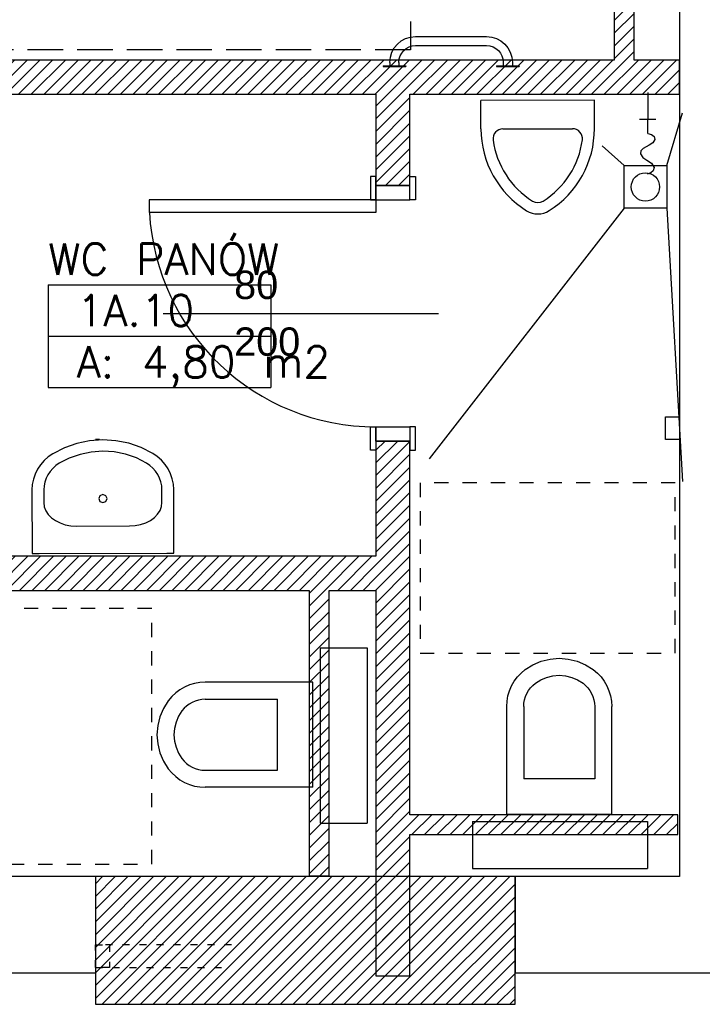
# Model space of a CAD drawing. Header units: inches. Extents: x 18487 to 24863, y 1480 to 5771.
# Tile 12 of 51: x 21890 to 22130, y 2194 to 2541. Entities that reach past the tile are written whole.
import ezdxf
from ezdxf.enums import TextEntityAlignment as Align

# ---------------------------------------------------------------- set-up
doc = ezdxf.new("R2010")
doc.units = ezdxf.units.IN
doc.header["$MEASUREMENT"] = 0
for name, pattern in [('bulthaup dashed', [10, 5, -5]), ('Przer. długie kreski kopia', [17.5, 12.5, -5]), ('Przerywana', [6, 2.5, -3.5])]:
    doc.linetypes.add(name, pattern=pattern)
for name, color, linetype in [('_T meble', 7, 'Continuous'), ('_T sanitarne', 7, 'Continuous'), ('_T sciany', 7, 'Continuous'), ('AA_PRZ_SCIANY_030', 7, 'Continuous'), ('AA_STOLARKA DRZW_009', 7, 'Continuous'), ('ArchiCAD', 7, 'Continuous'), ('PROJ wyposaż sanit', 7, 'Continuous'), ('Window-Door Markers', 7, 'Continuous')]:
    doc.layers.add(name, color=color, linetype=linetype)
doc.styles.add('GENERATED_STYLE_16', font='txt')
doc.styles.add('GENERATED_STYLE_17', font='arial.ttf')
doc.styles.get("Standard").update_dxf_attribs({"font": 'txt', "bigfont": 'BIGFONT.SHX'})
pattern_1 = [(45, (0, 0), (-2.24506403, 2.24506403), [])]

# ---------------------------------------------------------------- blocks, each defined once
blk = doc.blocks.new('WC PANÓW_1A.10_171', base_point=(21938.92, 2438.07))
at = {"layer": '_T sciany', "color": 160, "linetype": 'Continuous'}
for p, q in [((21899.69, 2447.13), (21899.69, 2410.9)), ((21899.69, 2447.13), (21978.15, 2447.13)), ((21978.15, 2447.13), (21978.15, 2410.9)), ((21899.69, 2429.01), (21978.15, 2429.01)), ((21899.69, 2410.9), (21978.15, 2410.9))]:
    blk.add_line(p, q, dxfattribs=at)
at = {"color": 0}
for tag in ['floor_f', 'ROOM_PERIM', 'ROOM_WALLS_SURF', 'ROOM_DOORS_SURF', 'ROOM_WINDS_SURF', 'ROOM_BASELEV', 'ROOM_HEIGHT', 'ROOM_NET_AREA', 'ROOM_REDUCED_AREA', 'ROOM_CALC_AREA', 'ROOM_VOLUME']:
    blk.add_attdef(tag, text='', height=200, dxfattribs=at).set_placement((21938.92, 2380.93), align=Align.BOTTOM_LEFT)
at = {"layer": '_T sciany', "color": 160}
for tag, p in [('ROOM_NAME', (21899.69, 2461.69)), ('ROOM_NUMBER', (21909.69, 2443.57)), ('ROOM_AREA', (21909.69, 2425.46))]:
    blk.add_attdef(tag, text='', height=11, dxfattribs=at).set_placement(p, align=Align.TOP_LEFT)
blk = doc.blocks.new('SLAB_19', base_point=(21877.41, 2529.91))
at = {"layer": '_T meble', "color": 161, "linetype": 'Przer. długie kreski kopia'}
blk.add_lwpolyline([(21877.41, 2529.91), (21877.41, 2679.91), (22027.41, 2679.91), (22027.41, 2529.91)], close=True, dxfattribs=at)
blk = doc.blocks.new('WALL_4', base_point=(22122.3, 2520.3))
at = {"layer": '_T sciany'}
h = blk.add_hatch(dxfattribs=at)
h.set_pattern_fill('ANSI31', color=5, style=0, pattern_type=2)
h.set_pattern_definition(pattern_1)
h.paths.add_polyline_path([(22122.3, 2526.3), (21875.3, 2526.3), (21875.3, 2514.3), (22122.3, 2514.3)], flags=0)
at = {"layer": '_T sciany', "color": 5, "linetype": 'Continuous'}
for p, q in [((22099.27, 2526.3), (21875.3, 2526.3)), ((22122.3, 2526.3), (22106.27, 2526.3)), ((22122.3, 2514.3), (22122.3, 2526.3)), ((21875.3, 2514.3), (22015.22, 2514.3)), ((22027.22, 2514.3), (22122.3, 2514.3))]:
    blk.add_line(p, q, dxfattribs=at)
blk = doc.blocks.new('WALL_603', base_point=(22021.22, 2345.46))
at = {"layer": '_T sciany'}
h = blk.add_hatch(dxfattribs=at)
h.set_pattern_fill('ANSI31', color=5, style=0, pattern_type=2)
h.set_pattern_definition(pattern_1)
h.paths.add_polyline_path([(22015.22, 2351.46), (21875.3, 2351.46), (21875.3, 2339.46), (22015.22, 2339.46)], flags=0)
at = {"layer": '_T sciany', "color": 5, "linetype": 'Continuous'}
for p, q in [((22015.22, 2351.46), (21875.3, 2351.46)), ((21875.3, 2339.46), (21991.68, 2339.46)), ((21998.68, 2339.46), (22015.22, 2339.46))]:
    blk.add_line(p, q, dxfattribs=at)
blk = doc.blocks.new('WALL_625', base_point=(22021.22, 2256.86))
at = {"layer": '_T sciany'}
h = blk.add_hatch(dxfattribs=at)
h.set_pattern_fill('ANSI31', color=5, style=0, pattern_type=2)
h.set_pattern_definition(pattern_1)
h.paths.add_polyline_path([(22027.22, 2253.36), (22121.67, 2253.36), (22121.67, 2260.36), (22027.22, 2260.36)], flags=0)
at = {"layer": '_T sciany', "color": 5, "linetype": 'Continuous'}
for p, q in [((22121.67, 2260.36), (22027.22, 2260.36)), ((22121.67, 2253.36), (22121.67, 2260.36)), ((22027.22, 2253.36), (22121.67, 2253.36))]:
    blk.add_line(p, q, dxfattribs=at)
blk = doc.blocks.new('WALL_655', base_point=(22102.77, 2734.07))
at = {"layer": '_T sciany'}
h = blk.add_hatch(dxfattribs=at)
h.set_pattern_fill('ANSI31', color=5, style=0, pattern_type=2)
h.set_pattern_definition(pattern_1)
h.paths.add_polyline_path([(22099.27, 2734.07), (22099.27, 2526.3), (22106.27, 2526.3), (22106.27, 2734.07)], flags=0)
at = {"layer": '_T sciany', "color": 5, "linetype": 'Continuous'}
for p, q in [((22099.27, 2734.07), (22099.27, 2526.3)), ((22106.27, 2734.07), (22099.27, 2734.07)), ((22106.27, 2526.3), (22106.27, 2734.07))]:
    blk.add_line(p, q, dxfattribs=at)
blk = doc.blocks.new('D1 -Tr 65_362')
at = {"color": 140, "linetype": 'Continuous'}
for p, q in [((40, 80), (35.555, 80)), ((35.555, 0), (35.555, 80)), ((40, 0), (40, 80)), ((-48.255, 0), (-48.255, 1.905)), ((-48.255, 1.905), (-40, 1.905)), ((-48.255, 0), (-48.255, 1.905)), ((-48.255, 1.905), (-40, 1.905)), ((-40, 0), (-48.255, 0)), ((-40, 0), (-48.255, 0)), ((-45, 0), (-40, 0)), ((-45, -12), (-45, 0)), ((-45, 0), (-40, 0)), ((-45, -12), (-45, 0)), ((-40, 1.905), (-40, 0)), ((-40, 1.905), (-40, 0)), ((-40, 0), (-40, -12)), ((-40, 0), (-40, -12)), ((40, 0), (35.555, 0)), ((48.255, 1.905), (40, 1.905)), ((40, 1.905), (40, 0)), ((48.255, 1.905), (40, 1.905)), ((40, 1.905), (40, 0)), ((45, 0), (40, 0)), ((40, 0), (40, -12)), ((40, 0), (48.255, 0)), ((45, 0), (40, 0)), ((40, 0), (40, -12)), ((40, 0), (48.255, 0)), ((45, -12), (45, 0)), ((45, -12), (45, 0)), ((48.255, 0), (48.255, 1.905)), ((48.255, 0), (48.255, 1.905)), ((-40, -12), (-48.255, -12)), ((-48.255, -12), (-48.255, -13.905)), ((-40, -12), (-48.255, -12)), ((-48.255, -12), (-48.255, -13.905)), ((-40, -12), (-45, -12)), ((-40, -12), (-45, -12)), ((-40, -13.905), (-40, -12)), ((-40, -13.905), (-40, -12)), ((40, -12), (45, -12)), ((40, -12), (48.255, -12)), ((40, -13.905), (40, -12)), ((40, -12), (45, -12)), ((40, -12), (48.255, -12)), ((40, -13.905), (40, -12)), ((48.255, -12), (48.255, -13.905)), ((48.255, -12), (48.255, -13.905)), ((-48.255, -13.905), (-40, -13.905)), ((-48.255, -13.905), (-40, -13.905)), ((48.255, -13.905), (40, -13.905)), ((48.255, -13.905), (40, -13.905))]:
    blk.add_line(p, q, dxfattribs=at)
blk.add_arc((40, 0), 80, 93.18023, 180, dxfattribs=at)
blk = doc.blocks.new('Window-Door Marker - 70_4785')
at = {"layer": 'ArchiCAD', "color": 140, "linetype": 'Continuous'}
blk.add_line((0, 75), (0, -22), dxfattribs=at)
blk = doc.blocks.new('WALL_666', base_point=(22021.22, 2203.57))
at = {"layer": '_T sciany'}
h = blk.add_hatch(dxfattribs=at)
h.set_pattern_fill('ANSI31', color=5, style=0, pattern_type=2)
h.set_pattern_definition(pattern_1)
h.paths.add_polyline_path([(22027.22, 2514.3), (22015.22, 2514.3), (22015.22, 2482.08), (22027.22, 2482.08)], flags=0)
h = blk.add_hatch(dxfattribs=at)
h.set_pattern_fill('ANSI31', color=5, style=0, pattern_type=2)
h.set_pattern_definition(pattern_1)
h.paths.add_polyline_path([(22027.22, 2392.08), (22015.22, 2392.08), (22015.22, 2203.57), (22027.22, 2203.57)], flags=0)
at = {"layer": '_T sciany', "color": 5, "linetype": 'Continuous'}
for p, q in [((22015.22, 2514.3), (22015.22, 2482.08)), ((22027.22, 2482.08), (22027.22, 2514.3)), ((22015.22, 2482.08), (22027.22, 2482.08)), ((22015.22, 2392.08), (22027.22, 2392.08)), ((22015.22, 2392.08), (22015.22, 2351.46)), ((22027.22, 2260.36), (22027.22, 2392.08)), ((22015.22, 2339.46), (22015.22, 2203.57)), ((22027.22, 2203.57), (22027.22, 2253.36)), ((22015.22, 2203.57), (22027.22, 2203.57))]:
    blk.add_line(p, q, dxfattribs=at)
at = {"layer": '_T sciany', "rotation": 90.00000000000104}
blk.add_blockref('D1 -Tr 65_362', (22015.22, 2437.08), dxfattribs=at)
at = {"layer": 'Window-Door Markers'}
ref = blk.add_blockref('Window-Door Marker - 70_4785', (22015.22, 2437.08), dxfattribs=dict(at, rotation=90))
ref.add_attrib('AC_WIDO_A_SIZE', '80', dxfattribs={"color": 255, "height": 10, "style": 'GENERATED_STYLE_17'}).set_placement((21965.22, 2439.12), align=Align.BOTTOM_LEFT)
ref.add_attrib('AC_WIDO_B_SIZE', '200', dxfattribs={"color": 255, "height": 10, "style": 'GENERATED_STYLE_17'}).set_placement((21965.22, 2419.12), align=Align.BOTTOM_LEFT)
blk = doc.blocks.new('WALL_670', base_point=(22021.22, 2256.86))
at = {"layer": '_T sciany'}
h = blk.add_hatch(dxfattribs=at)
h.set_pattern_fill('ANSI31', color=5, style=0, pattern_type=2)
h.set_pattern_definition(pattern_1)
h.paths.add_polyline_path([(22027.22, 2253.36), (22121.67, 2253.36), (22121.67, 2260.36), (22027.22, 2260.36)], flags=0)
at = {"layer": '_T sciany', "color": 5, "linetype": 'Continuous'}
for p, q in [((22121.67, 2260.36), (22027.22, 2260.36)), ((22121.67, 2253.36), (22121.67, 2260.36)), ((22027.22, 2253.36), (22121.67, 2253.36))]:
    blk.add_line(p, q, dxfattribs=at)
blk = doc.blocks.new('WALL_673', base_point=(21995.18, 2345.46))
at = {"layer": '_T sciany'}
h = blk.add_hatch(dxfattribs=at)
h.set_pattern_fill('ANSI31', color=5, style=0, pattern_type=2)
h.set_pattern_definition(pattern_1)
h.paths.add_polyline_path([(21991.68, 2339.46), (21991.68, 2238.89), (21998.68, 2238.89), (21998.68, 2339.46)], flags=0)
at = {"layer": '_T sciany', "color": 5, "linetype": 'Continuous'}
for p, q in [((21991.68, 2339.46), (21991.68, 2238.89)), ((21998.68, 2238.89), (21998.68, 2339.46)), ((21991.68, 2238.89), (21998.68, 2238.89))]:
    blk.add_line(p, q, dxfattribs=at)
blk = doc.blocks.new('WALL_753', base_point=(22064.3, 2193.57))
at = {"layer": '_T sciany'}
h = blk.add_hatch(dxfattribs=at)
h.set_pattern_fill('ANSI31', color=5, style=0, pattern_type=2)
h.set_pattern_definition(pattern_1)
h.paths.add_polyline_path([(22064.3, 2238.57), (21916.3, 2238.57), (21916.3, 2193.57), (22064.3, 2193.57)], flags=0)
at = {"layer": '_T sciany', "color": 5, "linetype": 'Continuous'}
for p, q in [((22064.3, 2238.57), (21916.3, 2238.57)), ((21916.3, 2238.57), (21916.3, 2193.57)), ((22064.3, 2193.57), (22064.3, 2238.57)), ((21916.3, 2193.57), (22064.3, 2193.57))]:
    blk.add_line(p, q, dxfattribs=at)
blk = doc.blocks.new('WC wall hung 1 65_3895')
at = {"layer": 'PROJ wyposaż sanit', "color": 0, "linetype": 'Continuous'}
for p, q in [((18.5, 0), (-18.5, 0)), ((18.5, 0), (18.5, -38)), ((-18.5, 0), (-18.5, -38)), ((-12.5, -38), (-12.5, -12.5)), ((12.5, -12.5), (-12.5, -12.5)), ((12.5, -38), (12.5, -12.5))]:
    blk.add_line(p, q, dxfattribs=at)
for points in [[(-18.5, -38), (-18.39, -39.88), (-18.07, -41.73), (-17.53, -43.54), (-16.79, -45.27), (-15.85, -46.9), (-14.73, -48.41), (-13.44, -49.79), (-12, -51)], [(-12.5, -38), (-12.43, -39.19), (-12.23, -40.35), (-11.89, -41.49), (-11.42, -42.58), (-10.83, -43.61), (-10.12, -44.57), (-9.31, -45.43), (-8.4, -46.2)], [(8.4, -46.2), (9.31, -45.43), (10.12, -44.57), (10.83, -43.61), (11.42, -42.58), (11.89, -41.49), (12.23, -40.35), (12.43, -39.19), (12.5, -38)], [(12, -51), (13.44, -49.79), (14.73, -48.41), (15.85, -46.9), (16.79, -45.27), (17.53, -43.54), (18.07, -41.73), (18.39, -39.88), (18.5, -38)], [(-8.4, -46.2), (-6.5, -47.4), (-4.43, -48.28), (-2.24, -48.82), (0, -49), (2.24, -48.82), (4.43, -48.28), (6.5, -47.4), (8.4, -46.2)], [(-12, -51), (-9.28, -52.72), (-6.33, -53.97), (-3.2, -54.74), (0, -55), (3.2, -54.74), (6.33, -53.97), (9.28, -52.72), (12, -51)]]:
    blk.add_lwpolyline(points, dxfattribs=at)
blk = doc.blocks.new('Urinal 2 65_4057')
at = {"layer": '_T sanitarne', "color": 0, "linetype": 'Continuous'}
for p, q in [((20, 0), (-20, 0)), ((20, -10), (20, 0)), ((-20, -10), (-20, 0)), ((-12.27, -10), (12.27, -10))]:
    blk.add_line(p, q, dxfattribs=at)
for centre, radius, start, end in [((14, -10), 34, 180, 238.1092), ((-12.27, -13.5), 3.5, 90, 187.0582), ((-14, -10), 34, 301.8908, 0), ((12.27, -13.5), 3.5, 352.9418, 90), ((14, -10), 30, 187.5275, 238.1092), ((-14, -10), 30, 301.8908, 352.4725), ((0, -32.5), 3.5, 238.1092, 301.8908), ((0, -32.5), 7.5, 238.1092, 301.8908)]:
    blk.add_arc(centre, radius, start, end, dxfattribs=at)
blk = doc.blocks.new('Basin 2 65_3907')
at = {"layer": '_T sanitarne', "color": 0, "linetype": 'Continuous'}
for p, q in [((-25, 17.92), (-25, -4.48)), ((-22.5, 17.92), (-25, 17.92)), ((22.5, 17.92), (-22.5, 17.92)), ((25, 17.92), (22.5, 17.92)), ((25, -4.48), (25, 17.92)), ((-15.08, 7.17), (-16.73, 6.34)), ((-13.27, 7.78), (-15.08, 7.17)), ((-11.33, 8.15), (-13.27, 7.78)), ((-9.33, 8.28), (-11.33, 8.15)), ((9.33, 8.28), (-9.33, 8.28)), ((11.33, 8.15), (9.33, 8.28)), ((13.27, 7.78), (11.33, 8.15)), ((15.08, 7.17), (13.27, 7.78)), ((16.73, 6.34), (15.08, 7.17)), ((-19.29, 4.14), (-20.14, 2.83)), ((-18.14, 5.32), (-19.29, 4.14)), ((-16.73, 6.34), (-18.14, 5.32)), ((18.14, 5.32), (16.73, 6.34)), ((19.29, 4.14), (18.14, 5.32)), ((20.14, 2.83), (19.29, 4.14)), ((-20.66, 1.44), (-20.83, 0)), ((-20.83, 0), (-20.83, -4.48)), ((-20.14, 2.83), (-20.66, 1.44)), ((20.66, 1.44), (20.14, 2.83)), ((20.83, 0), (20.66, 1.44)), ((20.83, -4.48), (20.83, 0))]:
    blk.add_line(p, q, dxfattribs=at)
blk.add_lwpolyline([(0, 0), (-1.03, -0.41), (-1.46, -1.4), (-1.03, -2.39), (0, -2.8), (1.03, -2.39), (1.46, -1.4), (1.03, -0.41)], close=True, dxfattribs=at)
blk.add_lwpolyline([(0, 0), (-1.03, -0.41), (-1.46, -1.4), (-1.03, -2.39), (0, -2.8), (1.03, -2.39), (1.46, -1.4), (1.03, -0.41)], close=True, dxfattribs=at)
for points in [[(-25, -4.48), (-24.87, -6.38), (-24.5, -8.25), (-23.88, -10.06), (-23.03, -11.78), (-21.96, -13.39), (-20.68, -14.85), (-19.23, -16.14), (-17.61, -17.25)], [(-20.83, -4.48), (-20.74, -5.88), (-20.47, -7.25), (-20.01, -8.58), (-19.39, -9.84), (-18.6, -11.02), (-17.66, -12.09), (-16.59, -13.04), (-15.41, -13.85)], [(15.41, -13.85), (16.59, -13.04), (17.66, -12.09), (18.6, -11.02), (19.39, -9.84), (20.01, -8.58), (20.47, -7.25), (20.74, -5.88), (20.83, -4.48)], [(17.61, -17.25), (19.23, -16.14), (20.68, -14.85), (21.96, -13.39), (23.03, -11.78), (23.88, -10.06), (24.5, -8.25), (24.87, -6.38), (25, -4.48)], [(-15.41, -13.85), (-11.83, -15.68), (-8.01, -17), (-4.05, -17.81), (0, -18.08), (4.05, -17.81), (8.01, -17), (11.83, -15.68), (15.41, -13.85)], [(-17.61, -17.25), (-13.51, -19.33), (-9.16, -20.85), (-4.62, -21.77), (0, -22.08), (4.62, -21.77), (9.16, -20.85), (13.51, -19.33), (17.61, -17.25)]]:
    blk.add_lwpolyline(points, dxfattribs=at)
blk = doc.blocks.new('WC wall hung 1 65_4129')
at = {"layer": 'PROJ wyposaż sanit', "color": 0, "linetype": 'Continuous'}
for p, q in [((18.5, 0), (-18.5, 0)), ((18.5, 0), (18.5, -38)), ((-18.5, 0), (-18.5, -38)), ((-12.5, -38), (-12.5, -12.5)), ((12.5, -12.5), (-12.5, -12.5)), ((12.5, -38), (12.5, -12.5))]:
    blk.add_line(p, q, dxfattribs=at)
for points in [[(-18.5, -38), (-18.39, -39.88), (-18.07, -41.73), (-17.53, -43.54), (-16.79, -45.27), (-15.85, -46.9), (-14.73, -48.41), (-13.44, -49.79), (-12, -51)], [(-12.5, -38), (-12.43, -39.19), (-12.23, -40.35), (-11.89, -41.49), (-11.42, -42.58), (-10.83, -43.61), (-10.12, -44.57), (-9.31, -45.43), (-8.4, -46.2)], [(8.4, -46.2), (9.31, -45.43), (10.12, -44.57), (10.83, -43.61), (11.42, -42.58), (11.89, -41.49), (12.23, -40.35), (12.43, -39.19), (12.5, -38)], [(12, -51), (13.44, -49.79), (14.73, -48.41), (15.85, -46.9), (16.79, -45.27), (17.53, -43.54), (18.07, -41.73), (18.39, -39.88), (18.5, -38)], [(-8.4, -46.2), (-6.5, -47.4), (-4.43, -48.28), (-2.24, -48.82), (0, -49), (2.24, -48.82), (4.43, -48.28), (6.5, -47.4), (8.4, -46.2)], [(-12, -51), (-9.28, -52.72), (-6.33, -53.97), (-3.2, -54.74), (0, -55), (3.2, -54.74), (6.33, -53.97), (9.28, -52.72), (12, -51)]]:
    blk.add_lwpolyline(points, dxfattribs=at)
blk = doc.blocks.new('PLN_poręcz śc 40')
at = {"layer": '_T sanitarne', "color": 0, "linetype": 'ByBlock'}
for p, q in [((-24, 0), (-16, 0)), ((-24, -0.3), (-24, 0)), ((-16, -0.3), (-16, 0)), ((16, 0), (24, 0)), ((16, -0.3), (16, 0)), ((24, -0.3), (24, 0)), ((-24, -0.3), (-16, -0.3)), ((-21.6, -1.5), (-21.6, -0.3)), ((-18.4, -1.5), (-18.4, -0.3)), ((16, -0.3), (24, -0.3)), ((18.4, -1.5), (18.4, -0.3)), ((21.6, -1.5), (21.6, -0.3)), ((-12.5, -7.4), (12.5, -7.4)), ((-12.5, -10.6), (12.5, -10.6))]:
    blk.add_line(p, q, dxfattribs=at)
for centre, radius, start, end in [((-12.5, -1.5), 9.1, 180, 270), ((-12.5, -1.5), 5.9, 180, 270), ((12.5, -1.5), 9.1, 270, 0), ((12.5, -1.5), 5.9, 270, 0)]:
    blk.add_arc(centre, radius, start, end, dxfattribs=at)
blk = doc.blocks.new('PSR_Kranik ze zł.do węża (w.z.)')
at = {"layer": '_T meble', "color": 0}
for p, q in [((-14.42, 0), (-9.46, 0)), ((-9.46, -2.83), (-9.46, 2.83)), ((0, 0), (-9.46, 0))]:
    blk.add_line(p, q, dxfattribs=at)
blk.add_lwpolyline([(-14.42, 0), (-14.8, -1.4), (-15.45, -2.27), (-16.56, -2.5), (-17.73, -1.77), (-18.54, -0.52), (-19.78, 1.64), (-20.57, 2.36), (-21.58, 2.52), (-22.91, 1.72), (-23.82, 0.29), (-24.86, -1.37), (-26.38, -2.27), (-27.55, -1.97), (-28.29, -1.13), (-28.8, 0.15)], dxfattribs=at)
blk = doc.blocks.new('PSR_Kratka ściekowa herm.')
at = {"layer": '_T meble', "color": 0}
for p, q in [((0, 0), (15, 0)), ((0, -15), (0, 0)), ((15, 0), (15, -15)), ((15, -15), (0, -15))]:
    blk.add_line(p, q, dxfattribs=at)
at = {"layer": '_T meble', "color": 0, "linetype": 'Continuous'}
blk.add_circle((7.5, -7.5), 5, dxfattribs=at)

msp = doc.modelspace()

# ---------------------------------------------------------------- linework, layer by layer
at = {"layer": '_T sanitarne', "color": 161, "linetype": 'Continuous'}
for p, q in [((22117.74, 2489.13), (22123.31, 2507.77)), ((22102.74, 2489.13), (22094.99, 2496.15)), ((22102.74, 2474.13), (22033.98, 2385.76)), ((22117.74, 2474.13), (22123.31, 2377.77)), ((21995.54, 2319.14), (21995.54, 2257.41)), ((21995.54, 2319.14), (22012.1, 2319.14)), ((22012.1, 2319.14), (22012.1, 2257.41)), ((21995.54, 2257.41), (22012.1, 2257.41)), ((22049.28, 2257.99), (22111.01, 2257.99)), ((22049.28, 2257.99), (22049.28, 2241.42)), ((22111.01, 2257.99), (22111.01, 2241.42)), ((22049.28, 2241.42), (22111.01, 2241.42))]:
    msp.add_line(p, q, dxfattribs=at)
at = {"layer": '_T sciany', "color": 150, "linetype": 'bulthaup dashed'}
for p, q in [((22030.79, 2377.33), (22030.79, 2317.33)), ((22120.79, 2377.33), (22030.79, 2377.33)), ((22120.79, 2317.33), (22120.79, 2377.33)), ((21936.17, 2333.01), (21876.17, 2333.01)), ((21936.17, 2243.01), (21936.17, 2333.01)), ((22030.79, 2317.33), (22120.79, 2317.33)), ((21876.17, 2243.01), (21936.17, 2243.01))]:
    msp.add_line(p, q, dxfattribs=at)
at = {"layer": 'AA_PRZ_SCIANY_030', "color": 252, "linetype": 'Continuous'}
for p, q in [((22122.3, 2692.57), (22122.3, 2238.57)), ((21916.3, 2238.57), (21875.3, 2238.57)), ((21916.3, 2238.57), (21916.3, 2204.57)), ((22064.3, 2238.57), (22064.3, 2204.57)), ((22122.3, 2238.57), (22064.3, 2238.57)), ((21916.3, 2204.57), (21826.3, 2204.57)), ((22142.3, 2204.57), (22064.3, 2204.57))]:
    msp.add_line(p, q, dxfattribs=at)
at = {"layer": 'AA_STOLARKA DRZW_009', "color": 252, "linetype": 'Continuous'}
for p, q in [((22117.3, 2392.57), (22117.3, 2400.57)), ((22117.3, 2400.57), (22122.3, 2400.57)), ((22122.3, 2400.57), (22122.3, 2392.57)), ((21917.73, 2392.57), (21916.3, 2392.57)), ((22122.3, 2392.57), (22117.3, 2392.57))]:
    msp.add_line(p, q, dxfattribs=at)
at = {"layer": 'AA_STOLARKA DRZW_009', "color": 252, "linetype": 'Przerywana'}
for p, q in [((21964.3, 2214.57), (21916.3, 2214.57)), ((21916.3, 2206.57), (21916.3, 2214.57)), ((21916.3, 2214.57), (21921.3, 2214.57)), ((21921.3, 2214.57), (21921.3, 2206.57)), ((21916.3, 2206.57), (21964.3, 2206.57)), ((21921.3, 2206.57), (21916.3, 2206.57))]:
    msp.add_line(p, q, dxfattribs=at)

# ---------------------------------------------------------------- block references
at = {"layer": '_T meble', "color": 161, "linetype": 'Przer. długie kreski kopia'}
msp.add_blockref('SLAB_19', (21877.41, 2529.91), dxfattribs=at)
at = {"layer": '_T meble', "color": 161, "rotation": 90}
msp.add_blockref('PSR_Kranik ze zł.do węża (w.z.)', (22111.04, 2514.9), dxfattribs=at)
at = {"layer": '_T meble', "color": 161}
msp.add_blockref('PSR_Kratka ściekowa herm.', (22102.74, 2489.13), dxfattribs=at)
at = {"layer": '_T sanitarne', "color": 161, "linetype": 'Continuous', "xscale": -1, "rotation": 180}
msp.add_blockref('PLN_poręcz śc 40', (22041.72, 2524.03), dxfattribs=at)
at = {"layer": '_T sanitarne', "color": 161}
for name, p, rotation in [('Urinal 2 65_4057', (22072.23, 2512.13), 0.1446377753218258), ('Basin 2 65_3907', (21918.94, 2370.41), 180.1446377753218)]:
    msp.add_blockref(name, p, dxfattribs=dict(at, rotation=rotation))
at = {"layer": '_T sanitarne', "color": 161, "xscale": -1, "rotation": 180.0000000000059}
msp.add_blockref('WC wall hung 1 65_3895', (22079.85, 2260.51), dxfattribs=at)
at = {"layer": '_T sciany', "color": 5}
for name, p in [('WALL_655', (22102.77, 2734.07)), ('WALL_4', (22122.3, 2520.3)), ('WALL_666', (22021.22, 2203.57)), ('WALL_603', (22021.22, 2345.46)), ('WALL_673', (21995.18, 2345.46)), ('WALL_625', (22021.22, 2256.86)), ('WALL_670', (22021.22, 2256.86)), ('WALL_753', (22064.3, 2193.57))]:
    msp.add_blockref(name, p, dxfattribs=at)
at = {"layer": '_T sciany', "color": 254, "linetype": 'Continuous'}
ref = msp.add_blockref('WC PANÓW_1A.10_171', (21938.92, 2438.07), dxfattribs=at)
ref.add_attrib('ROOM_NAME', 'WC PANÓW', dxfattribs={"color": 160, "linetype": 'Continuous', "height": 11}).set_placement((21899.69, 2461.69), align=Align.TOP_LEFT)
ref.add_attrib('ROOM_NUMBER', '1A.10', dxfattribs={"color": 160, "linetype": 'Continuous', "height": 11}).set_placement((21909.69, 2443.57), align=Align.TOP_LEFT)
ref.add_attrib('ROOM_AREA', 'A: 4,80 m2', dxfattribs={"color": 160, "linetype": 'Continuous', "height": 11}).set_placement((21909.69, 2425.46), align=Align.TOP_LEFT)
at = {"layer": 'PROJ wyposaż sanit', "color": 161, "rotation": 269.9999999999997}
msp.add_blockref('WC wall hung 1 65_4129', (21993.01, 2288.57), dxfattribs=at)

doc.saveas('drawing.dxf')
